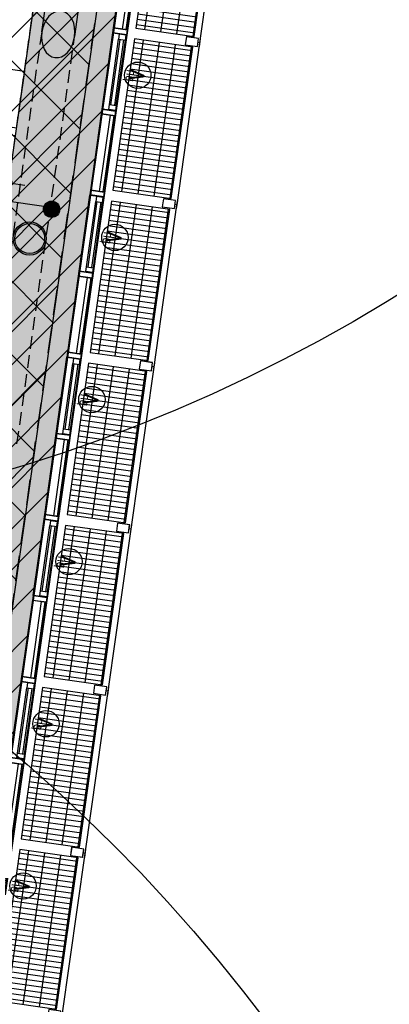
# Model space of a CAD drawing. Header units: millimetres. Extents: x -4107 to 114693, y -37499 to 54671.
# Tile 137 of 156: x 91067 to 95585, y -5304 to 6721. Entities that reach past the tile are written whole.
import ezdxf
from ezdxf.enums import TextEntityAlignment as Align

# ---------------------------------------------------------------- set-up
doc = ezdxf.new("R2010")
doc.units = ezdxf.units.MM
doc.header["$LTSCALE"] = 50
doc.linetypes.add('B0702', pattern=[4.6875, 3.125, -1.5625])
doc.linetypes.add('XREF_06_werkset$0$B0702', pattern=[4.6875, 3.125, -1.5625])
for name, color, linetype in [('FOK_ BRANDSLANGHASPELS', 2, 'Continuous'), ('FOK_08---_MAATVOERING', 2, 'Continuous'), ('FOK_22_BINNENWANDEN', 2, 'Continuous'), ('FOK_82_LOS MEUBILAIR', 1, 'Continuous'), ('XREF_06_PLAFOND$0$AA00VV4-_SOLID252', 254, 'Continuous'), ('XREF_06_PLAFOND$0$AI45----_PLAFONDAFW', 2, 'Continuous'), ('XREF_06_Sprinkler installatie$0$WL$1----', 3, 'Continuous'), ('XREF_06_Sprinkler installatie$0$WL524---', 4, 'Continuous'), ('XREF_06_Sprinkler installatie$0$WL6516--', 4, 'Continuous'), ('XREF_06_werkset$0$AA23NH2-_STAAL', 242, 'Continuous'), ('XREF_06_werkset$0$AI28XH2-_STAAL', 1, 'Continuous'), ('XREF_06_werkset$0$AI31----_BUITENKOZ', 242, 'Continuous'), ('XREF_06_werkset$0$AI31XH4-_ALUMINIUM', 242, 'Continuous'), ('XREF_06_werkset$0$AI32XI--_HOUT', 242, 'Continuous'), ('XREF_06_werkset$0$AI35----_PLAFONDS', 242, 'Continuous'), ('XREF_06_werkset$0$AL$1A---_ALGEMEEN', 7, 'Continuous'), ('XREF_06_werkset$0$AL21RO0-_GLASPLAAT', 2, 'Continuous'), ('XREF_06_werkset$0$AL23NH2-_STAAL', 1, 'Continuous'), ('XREF_06_werkset$0$AL28XH2-_STAAL', 4, 'Continuous'), ('XREF_06_werkset$0$AL31----_BUITENKOZ', 2, 'Continuous'), ('XREF_06_werkset$0$AL31XH4-_ALUMINIUM', 2, 'Continuous'), ('XREF_06_werkset$0$AT$1A---_ALGEMEEN', 7, 'Continuous'), ('XREF_06_werkset$0$AT$8A---_HULPLIJNEN', 241, 'Continuous')]:
    doc.layers.add(name, color=color, linetype=linetype)
doc.styles.add('FOK-DIM', font='romans.shx')
doc.styles.add('XREF_06_Sprinkler installatie$0$Standard', font='txt')
doc.styles.add('XREF_06_werkset$0$00_100', font='ABTPR.SHX', dxfattribs={"width": 0.8, "height": 120})
doc.styles.add('XREF_06_werkset$0$02_100', font='B-GBP.SHX', dxfattribs={"width": 0.8, "height": 250})
doc.dimstyles.new('FOK-100', dxfattribs={"dimscale": 100, "dimtxt": 1.5, "dimasz": 1, "dimexe": 2, "dimexo": 0, "dimgap": 2, "dimtad": 1, "dimdec": 0, "dimzin": 11, "dimdsep": 46, "dimtxsty": 'FOK-DIM', "dimblk1": 'DOT', "dimblk2": 'DOT', "dimsah": 1, "dimcen": 2.5, "dimclrd": 256, "dimclre": 256, "dimclrt": 256, "dimadec": 0, "dimazin": 0, "dimtfac": 1, "dimtdec": 0, "dimtix": 1, "dimtmove": 2, "dimatfit": 3, "dimldrblk": 'DOT', "dimfxl": 2, "dimtolj": 1, "dimtzin": 0, "dimarcsym": 0})

# ---------------------------------------------------------------- blocks, each defined once
blk = doc.blocks.new('XREF_06_Sprinkler installatie$0$SP-KOP02')
at = {"color": 0, "linetype": 'Continuous'}
for p, q in [((-0.87, -0.02), (0.02, 0.87)), ((-0.85, -0.22), (0.22, 0.85)), ((-0.84, 0.23), (-0.23, 0.84)), ((-0.79, -0.38), (0.38, 0.79)), ((-0.7, -0.52), (0.52, 0.7)), ((-0.6, -0.64), (0.64, 0.6)), ((-0.47, -0.74), (0.74, 0.47)), ((-0.32, -0.81), (0.81, 0.32)), ((-0.14, -0.86), (0.86, 0.14)), ((0.07, -0.87), (0.87, -0.07)), ((0.38, -0.79), (0.79, -0.38))]:
    blk.add_line(p, q, dxfattribs=at)
at = {"color": 0, "linetype": 'Continuous', "const_width": 0.875}
blk.add_lwpolyline([(-0.44, 0, 1), (0.44, 0, 1)], format="xyb", close=True, dxfattribs=at)
at = {"color": 0, "linetype": 'Continuous'}
for radius in [1, 0.875]:
    blk.add_circle((0, 0), radius, dxfattribs=at)
at = {"color": 0, "linetype": 'Continuous', "style": 'XREF_06_Sprinkler installatie$0$Standard', "flags": 1}
for tag, p in [('SP_MATCODE', (2, 2)), ('SP_TEMP', (2, -3)), ('SP_DOORL', (2, -5)), ('SP_KFACT', (2, -7)), ('SP_SPRHK', (2, -9)), ('SP_KLEP', (2, -11))]:
    blk.add_attdef(tag, p, '', height=1, dxfattribs=at)
blk = doc.blocks.new('XREF_06_Sprinkler installatie')
at = {"layer": 'XREF_06_Sprinkler installatie$0$WL$1----'}
h = blk.add_hatch(dxfattribs=at)
h.set_pattern_fill('JIS_WOOD', color=256, scale=500, style=0)
h.set_pattern_definition([(45, (0, -36464.7), (-250, 250), [])])
h.paths.add_polyline_path([(30744, 36095), (95371, 36095), (86389, -27328), (59723, -18674), (68741, 7764), (69242, 10785), (68849, 13406), (67639, 16024), (65646, 18160), (63178, 19545), (60388, 20131), (28895, 21976)], flags=16)
h.paths.add_polyline_path([(29854, 37109), (96538, 37109), (87224, -28665), (58654, -19393), (68002, 8015), (68350, 9912), (68461, 10706), (68321, 11469), (68230, 12766), (68109, 13218), (67907, 13527), (67399, 14921), (67173, 15065), (66710, 15980), (66021, 16693), (65105, 17592), (63975, 18326), (62833, 18842), (59823, 19384), (28024, 21253)])
for points in [[(29854, 37109), (96538, 37109), (87224, -28665), (58654, -19393), (68002, 8015), (68350, 9912), (68461, 10706), (68321, 11469), (68230, 12766), (68109, 13218), (67907, 13527), (67399, 14921), (67173, 15065), (66710, 15980), (66021, 16693), (65105, 17592), (63975, 18326), (62833, 18842), (59823, 19384), (28024, 21253)], [(30744, 36095), (95371, 36095), (86389, -27328), (59723, -18674), (68741, 7764), (69242, 10785), (68849, 13406), (67639, 16024), (65646, 18160), (63178, 19545), (60388, 20131), (28895, 21976)]]:
    blk.add_lwpolyline(points, close=True, dxfattribs=at)
at = {"layer": 'XREF_06_Sprinkler installatie$0$WL524---'}
blk.add_line((83506, 5556), (91447, 4432), dxfattribs=at)
at = {"layer": 'XREF_06_Sprinkler installatie$0$WL6516--', "xscale": 99.9999999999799, "yscale": 100, "zscale": 100, "rotation": 7.589429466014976}
blk.add_blockref('XREF_06_Sprinkler installatie$0$SP-KOP02', (91457, 4406), dxfattribs=at)
blk = doc.blocks.new('XREF_06_PLAFOND')
at = {"layer": 'XREF_06_PLAFOND$0$AA00VV4-_SOLID252'}
h = blk.add_hatch(color=256, dxfattribs=at)
edge = h.paths.add_edge_path()
edge.add_line((87220, -28653), (96531, 37100))
edge.add_line((96531, 37100), (29925, 37100))
edge.add_line((29925, 37100), (27765, 20607))
edge.add_line((27765, 20607), (31098, 20429))
edge.add_line((31098, 20429), (31103, 20519))
edge.add_line((31103, 20519), (31163, 20516))
edge.add_line((31163, 20516), (31182, 20830))
edge.add_line((31182, 20830), (60332, 19103))
edge.add_arc((59885, 10785), 8330, -18.8339, 86.9194, ccw=False)
edge.add_line((67769, 8096), (58457, -19219))
edge.add_line((58457, -19219), (58453, -19217))
edge.add_line((58453, -19217), (58423, -19307))
edge.add_line((58423, -19307), (87220, -28653))
edge = h.paths.add_edge_path(flags=16)
edge.add_arc((59885, 10785), 9330, 341.176, 446.6105)
edge.add_line((60436, 20099), (31243, 21828))
edge.add_line((31243, 21828), (28955, 21951))
edge.add_line((28955, 21951), (30807, 36095))
edge.add_line((30807, 36095), (95374, 36095))
edge.add_line((95374, 36095), (86393, -27328))
edge.add_line((86393, -27328), (59702, -18666))
edge.add_line((59702, -18666), (68716, 7775))
at = {"layer": 'XREF_06_PLAFOND$0$AI45----_PLAFONDAFW'}
h = blk.add_hatch(dxfattribs=at)
h.set_pattern_fill('_USER,_O', color=256, scale=1800, pattern_type=0)
h.set_pattern_definition([(351.94, (60508.5, -17546.5), (252.38, 1782.22), [])])
edge = h.paths.add_edge_path(flags=16)
edge.add_arc((41622, 26897), 5450, 0, 180)
edge.add_arc((41622, 26897), 5450, 180, 360)
h.paths.add_polyline_path([(49834, 30277), (51634, 30277), (51634, 27677), (49834, 27677)], flags=16)
edge = h.paths.add_edge_path(flags=16)
edge.add_arc((86127, 26613), 3800, 0, 180)
edge.add_arc((86127, 26613), 3800, 180, 360)
edge = h.paths.add_edge_path(flags=16)
edge.add_arc((74999, -10767), 5450, 0, 180)
edge.add_arc((74999, -10767), 5450, 180, 360)
edge = h.paths.add_edge_path()
edge.add_arc((59888, 10791), 9324, 341.2424, 446.6291)
edge.add_line((60436, 20099), (31243, 21828))
edge.add_line((31243, 21828), (28955, 21951))
edge.add_line((28955, 21951), (30807, 36095))
edge.add_line((30807, 36095), (95374, 36095))
edge.add_line((95374, 36095), (86393, -27328))
edge.add_line((86393, -27328), (59702, -18666))
edge.add_line((59702, -18666), (68717, 7793))
h = blk.add_hatch(dxfattribs=at)
h.set_pattern_fill('_USER,_O', color=256, scale=600, angle=90, pattern_type=0)
h.set_pattern_definition([(81.94, (95317.84, 35698.9), (-594.073, 84.126), [])])
edge = h.paths.add_edge_path(flags=16)
edge.add_arc((86127, 26613), 3800, 0, 360)
edge = h.paths.add_edge_path(flags=16)
edge.add_arc((74999, -10767), 5450, 0, 360)
edge = h.paths.add_edge_path(flags=16)
edge.add_arc((41622, 26897), 5450, 0, 360)
h.paths.add_polyline_path([(49934, 30177), (51534, 30177), (51534, 27777), (49934, 27777)], flags=16)
edge = h.paths.add_edge_path()
edge.add_arc((59888, 10791), 9324, 341.2424, 446.6291)
edge.add_line((60436, 20099), (31243, 21828))
edge.add_line((31243, 21828), (28955, 21951))
edge.add_line((28955, 21951), (30807, 36095))
edge.add_line((30807, 36095), (95374, 36095))
edge.add_line((95374, 36095), (86393, -27328))
edge.add_line((86393, -27328), (59702, -18666))
edge.add_line((59702, -18666), (68717, 7793))
blk = doc.blocks.new('WP 1600-800')
at = {"linetype": 'Continuous'}
for p, q in [((569, 1600), (595, 1600)), ((569, 1600), (569, 1150)), ((648, 1600), (675, 1600)), ((648, 1600), (648, 1150)), ((701, 1636), (940, 1636)), ((940, 1564), (701, 1564)), ((966, 1600), (1022, 1600)), ((648, 1428), (620, 1428)), ((621, 1322), (648, 1322)), ((569, 1150), (595, 1150)), ((648, 1150), (675, 1150)), ((936, 1113), (697, 1113)), ((701, 1186), (940, 1186)), ((966, 1150), (1022, 1150))]:
    blk.add_line(p, q, dxfattribs=at)
blk.add_lwpolyline([(1134, 2275), (1934, 2275), (1934, 475), (1134, 475)], close=True)
for centre, radius, start, end in [((-349, 1375), 971, 346.5803, 13.4197), ((713, 1600), 37.7, 107.2856, 252.7144), ((929, 1600), 37.7, 287.2856, 72.7144), ((78, 1375), 971, 346.5803, 13.4197), ((711, 1149), 38.2, 104.3544, 248.7073), ((926, 1150), 38.2, 284.3544, 68.7073)]:
    blk.add_arc(centre, radius, start, end, dxfattribs=at)
blk = doc.blocks.new('XREF_06_werkset$0$281B406F')
for radius in [203, 183]:
    blk.add_circle((0, 0), radius)
blk = doc.blocks.new('XREF_06_werkset$0$V-H-28X00B_09145B1')
at = {"layer": 'XREF_06_werkset$0$AI28XH2-_STAAL'}
for p, q in [((91337, 6571), (91554, 8106)), ((91739, 6514), (91956, 8049))]:
    blk.add_line(p, q, dxfattribs=at)
at = {"layer": 'XREF_06_werkset$0$AI28XH2-_STAAL', "linetype": 'XREF_06_werkset$0$B0702'}
for p, q in [((91336, 6571), (90632, 1600)), ((91034, 1543), (91738, 6514))]:
    blk.add_line(p, q, dxfattribs=at)
at = {"layer": 'XREF_06_werkset$0$AL28XH2-_STAAL', "extrusion": (0, 0, -1)}
blk.add_ellipse((91538, 6542), major_axis=(40, 284), ratio=0.707107, dxfattribs=at)
at = {"layer": 'XREF_06_werkset$0$AL28XH2-_STAAL'}
blk.add_blockref('XREF_06_werkset$0$281B406F', (91189, 4049), dxfattribs=at)
blk = doc.blocks.new('XREF_06_werkset$0$281KOF8D')
blk.add_lwpolyline([(-50, -75), (50, -75), (50, 75), (-50, 75)], close=True)
blk = doc.blocks.new('XREF_06_werkset$0$V-H-00-01Z_09145B1')
at = {"layer": 'XREF_06_werkset$0$AA23NH2-_STAAL', "color": 13}
for p, q in [((108, -820), (108, -100)), ((174, -820), (174, -100)), ((240, -820), (240, -100)), ((306, -820), (306, -100)), ((372, -820), (372, -100)), ((438, -820), (438, -100)), ((504, -820), (504, -100)), ((570, -820), (570, -100)), ((636, -820), (636, -100)), ((702, -820), (702, -100)), ((768, -820), (768, -100)), ((834, -820), (834, -100)), ((900, -820), (900, -100)), ((966, -820), (966, -100)), ((1032, -820), (1032, -100)), ((1098, -820), (1098, -100)), ((1164, -820), (1164, -100)), ((1230, -820), (1230, -100)), ((1296, -820), (1296, -100)), ((1362, -820), (1362, -100)), ((1428, -820), (1428, -100)), ((1494, -820), (1494, -100)), ((1560, -820), (1560, -100)), ((1626, -820), (1626, -100)), ((1692, -820), (1692, -100)), ((1758, -820), (1758, -100)), ((1824, -820), (1824, -100)), ((1890, -820), (1890, -100)), ((67, -211), (1933, -211)), ((67, -409), (1933, -409)), ((67, -607), (1933, -607)), ((67, -805), (1933, -805))]:
    blk.add_line(p, q, dxfattribs=at)
at = {"layer": 'XREF_06_werkset$0$AI28XH2-_STAAL'}
for p, q in [((-50, -901), (50, -901)), ((1950, -901), (2050, -901))]:
    blk.add_line(p, q, dxfattribs=at)
at = {"layer": 'XREF_06_werkset$0$AL21RO0-_GLASPLAAT', "color": 3}
blk.add_lwpolyline([(0, -900), (2000, -900)], dxfattribs=at)
at = {"layer": 'XREF_06_werkset$0$AL23NH2-_STAAL'}
blk.add_lwpolyline([(1933, -100), (67, -100), (67, -820), (67, -820), (67, -820), (1933, -820), (1933, -100), (1933, -100)], close=True, dxfattribs=at)
at = {"layer": 'XREF_06_werkset$0$AL28XH2-_STAAL'}
for p, q in [((0, -901), (0, -875)), ((2000, -901), (2000, -875))]:
    blk.add_line(p, q, dxfattribs=at)
at = {"layer": 'XREF_06_werkset$0$AL28XH2-_STAAL', "rotation": 180}
for p in [(0, -800), (2000, -800)]:
    blk.add_blockref('XREF_06_werkset$0$281KOF8D', p, dxfattribs=at)
blk = doc.blocks.new('XREF_06_werkset$0$V-K-39-003S_B09145W02')
at = {"color": 0, "linetype": 'ByBlock'}
blk.add_lwpolyline([(-60, 9), (-60, -161), (0, -161), (0, 9)], close=True, dxfattribs=at)
blk = doc.blocks.new('XREF_06_werkset$0$V-K-39-003X_B09145W02')
at = {"color": 0, "linetype": 'ByBlock'}
blk.add_lwpolyline([(60, 9), (60, -161), (0, -161), (0, 9)], close=True, dxfattribs=at)
blk = doc.blocks.new('XREF_06_werkset$0$V-K-39-005S_B09145W02')
at = {"color": 0}
blk.add_lwpolyline([(-67, 0), (-67, -85), (0, -85), (0, 0)], close=True, dxfattribs=at)
blk = doc.blocks.new('XREF_06_werkset$0$V-K-39-005X_B09145W02')
at = {"color": 0}
blk.add_lwpolyline([(67, 0), (67, -85), (0, -85), (0, 0)], close=True, dxfattribs=at)
blk = doc.blocks.new('XREF_06_werkset$0$V-H-31-00JX_B09145W02')
at = {"layer": 'XREF_06_werkset$0$AI31XH4-_ALUMINIUM'}
for p, q in [((60, 90), (1000, 90)), ((127, 10), (933, 10)), ((60, -80), (1000, -80)), ((127, -76), (933, -76))]:
    blk.add_line(p, q, dxfattribs=at)
at = {"layer": 'XREF_06_werkset$0$AL$1A---_ALGEMEEN'}
blk.add_circle((530, -284), 161, dxfattribs=at)
at = {"layer": 'XREF_06_werkset$0$AL31XH4-_ALUMINIUM'}
for p, q in [((127, -10), (933, -10)), ((127, -56), (933, -56))]:
    blk.add_line(p, q, dxfattribs=at)
for name, p in [('XREF_06_werkset$0$V-K-39-003X_B09145W02', (0, 80)), ('XREF_06_werkset$0$V-K-39-003S_B09145W02', (1060, 80))]:
    blk.add_blockref(name, p, dxfattribs=at)
at = {"layer": 'XREF_06_werkset$0$AL31XH4-_ALUMINIUM', "xscale": 0.8955223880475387}
for name, p in [('XREF_06_werkset$0$V-K-39-005X_B09145W02', (67, 10)), ('XREF_06_werkset$0$V-K-39-005S_B09145W02', (993, 10))]:
    blk.add_blockref(name, p, dxfattribs=at)
at = {"layer": 'XREF_06_werkset$0$AT$1A---_ALGEMEEN', "color": 7, "style": 'XREF_06_werkset$0$02_100', "width": 0.8}
blk.add_text('v', height=250, dxfattribs=at).set_placement((530, -241), align=Align.MIDDLE_CENTER)
at = {"layer": 'XREF_06_werkset$0$AT$8A---_HULPLIJNEN', "color": 1, "style": 'XREF_06_werkset$0$00_100', "width": 0.8}
blk.add_text('bu', height=120, dxfattribs=at).set_placement((440, -234))
blk = doc.blocks.new('XREF_06_werkset$0$V-H-31-00KX_B09145W02')
at = {"layer": 'XREF_06_werkset$0$AI31----_BUITENKOZ'}
for p, q in [((60, 89.5), (1000, 89.5)), ((60, -80.5), (1000, -80.5))]:
    blk.add_line(p, q, dxfattribs=at)
at = {"layer": 'XREF_06_werkset$0$AL31----_BUITENKOZ'}
for p, q in [((60, -20.5), (1000, -20.5)), ((60, -65.5), (1000, -65.5))]:
    blk.add_line(p, q, dxfattribs=at)
for name, p in [('XREF_06_werkset$0$V-K-39-003X_B09145W02', (0, 80.5)), ('XREF_06_werkset$0$V-K-39-003S_B09145W02', (1060, 80.5))]:
    blk.add_blockref(name, p, dxfattribs=at)
blk = doc.blocks.new('XREF_06_werkset')
at = {"layer": 'XREF_06_werkset$0$AI32XI--_HOUT'}
for p, q in [((96727, 37270), (87360, -28877)), ((96260, 36864), (87026, -28343))]:
    blk.add_line(p, q, dxfattribs=at)
at = {"layer": 'XREF_06_werkset$0$AI35----_PLAFONDS', "linetype": 'XREF_06_werkset$0$B0702'}
blk.add_lwpolyline([(68716, 7775), (59702, -18666), (86393, -27328), (95374, 36095), (30807, 36095), (28955, 21951), (31243, 21828), (60436, 20099, -0.495504)], format="xyb", close=True, dxfattribs=at)
blk.add_blockref('XREF_06_werkset$0$V-H-28X00B_09145B1', (0, 0))
at = {"rotation": 81.9399999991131}
for name, p in [('XREF_06_werkset$0$V-H-00-01Z_09145B1', (92379, 6566)), ('XREF_06_werkset$0$V-H-31-00KX_B09145W02', (92295, 6548)), ('XREF_06_werkset$0$V-H-31-00JX_B09145W02', (92155, 5558)), ('XREF_06_werkset$0$V-H-00-01Z_09145B1', (92099, 4586)), ('XREF_06_werkset$0$V-H-31-00KX_B09145W02', (92015, 4568)), ('XREF_06_werkset$0$V-H-31-00JX_B09145W02', (91875, 3577)), ('XREF_06_werkset$0$V-H-00-01Z_09145B1', (91818, 2606)), ('XREF_06_werkset$0$V-H-31-00KX_B09145W02', (91734, 2587)), ('XREF_06_werkset$0$V-H-31-00JX_B09145W02', (91594, 1597)), ('XREF_06_werkset$0$V-H-00-01Z_09145B1', (91538, 625)), ('XREF_06_werkset$0$V-H-31-00KX_B09145W02', (91454, 607)), ('XREF_06_werkset$0$V-H-31-00JX_B09145W02', (91314, -383)), ('XREF_06_werkset$0$V-H-00-01Z_09145B1', (91257, -1355)), ('XREF_06_werkset$0$V-H-31-00KX_B09145W02', (91174, -1373)), ('XREF_06_werkset$0$V-H-31-00JX_B09145W02', (91033, -2363)), ('XREF_06_werkset$0$V-H-00-01Z_09145B1', (90977, -3335)), ('XREF_06_werkset$0$V-H-31-00KX_B09145W02', (90893, -3353)), ('XREF_06_werkset$0$V-H-31-00JX_B09145W02', (90753, -4344)), ('XREF_06_werkset$0$V-H-00-01Z_09145B1', (90697, -5315)), ('XREF_06_werkset$0$V-H-00-01Z_09145B1', (90416, -7296))]:
    blk.add_blockref(name, p, dxfattribs=at)
blk = doc.blocks.new('DOT')
at = {"color": 0}
blk.add_line((-2, 0), (2, 0), dxfattribs=at)
at = {"color": 0, "const_width": 0.5}
blk.add_lwpolyline([(-0.25, 0, 1), (0.25, 0, 1)], format="xyb", close=True, dxfattribs=at)
blk = doc.blocks.new('*D157')
at = {"layer": 'Defpoints', "color": 0}
for p in [(89178, 5181), (90932, 4730), (90932, 4730)]:
    blk.add_point(p, dxfattribs=at)
at = {"layer": 'FOK_08---_MAATVOERING', "lineweight": -2}
for p, q in [((89178, 5181), (89122, 4785)), ((89249, 4969), (90833, 4744)), ((90932, 4730), (90904, 4532))]:
    blk.add_line(p, q, dxfattribs=at)
at = {"layer": 'FOK_08---_MAATVOERING', "lineweight": -2, "xscale": 100, "yscale": 100, "zscale": 100}
for p, rotation in [((89150, 4983), 171.9399999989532), ((90932, 4730), 351.9399999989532)]:
    blk.add_blockref('DOT', p, dxfattribs=dict(at, rotation=rotation))
at = {"layer": 'FOK_08---_MAATVOERING', "insert": (90080, 5129), "char_height": 150, "attachment_point": 5, "rotation": 351.94, "style": 'FOK-DIM'}
blk.add_mtext('\\A1;1800', dxfattribs=at)
blk = doc.blocks.new('A$C4D8164B4')
at = {"layer": 'FOK_ BRANDSLANGHASPELS', "color": 2}
blk.add_circle((20000, 20000), 20000, dxfattribs=at)

msp = doc.modelspace()

# ---------------------------------------------------------------- hatches: boundary and pattern name
at = {"layer": 'FOK_08---_MAATVOERING'}
h = msp.add_hatch(dxfattribs=at)
h.set_pattern_fill('ANSI37', color=254, scale=200, style=0)
h.set_pattern_definition([(45, (13148.2, -29111.3), (-449.013, 449.013), []), (135, (13148.2, -29111.3), (-449.013, -449.013), [])])
h.paths.add_polyline_path([(85168.7, 8604.2), (84004.9, 386.2), (90955.3, -598), (92119, 7620)])

# ---------------------------------------------------------------- linework, layer by layer
at = {"layer": 'FOK_08---_MAATVOERING', "color": 13, "linetype": 'B0702', "ltscale": 2}
msp.add_lwpolyline([(85168.7, 8604.2), (84004.9, 386.2), (90955.3, -598), (92119, 7620), (85168.7, 8604.2)], dxfattribs=at)

# ---------------------------------------------------------------- block references
for name in ['XREF_06_werkset', 'XREF_06_PLAFOND', 'XREF_06_PLAFOND', 'XREF_06_Sprinkler installatie', 'XREF_06_Sprinkler installatie']:
    msp.add_blockref(name, (0, 0))
at = {"layer": 'FOK_22_BINNENWANDEN', "color": 5}
for p in [(65187.1, 382.2), (62903.1, -17201.9), (58068.5, -37498.6)]:
    msp.add_blockref('A$C4D8164B4', p, dxfattribs=at)
at = {"layer": 'FOK_82_LOS MEUBILAIR', "rotation": 261.9399999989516}
msp.add_blockref('WP 1600-800', (89032.2, 7535.9), dxfattribs=at)

# ---------------------------------------------------------------- dimensions: what is measured, and where the dimension line sits
at = {"layer": 'FOK_08---_MAATVOERING'}
dim = msp.add_linear_dim(base=(90932.4, 4730.2), p1=(89178.2, 5180.6), p2=(90932.4, 4730.2), angle=171.94, dimstyle='FOK-100', dxfattribs=at)
dim.commit()
dim.dimension.update_dxf_attribs({"geometry": '*D157', "text_midpoint": (90079.9, 5128.7)})

doc.saveas('drawing.dxf')
